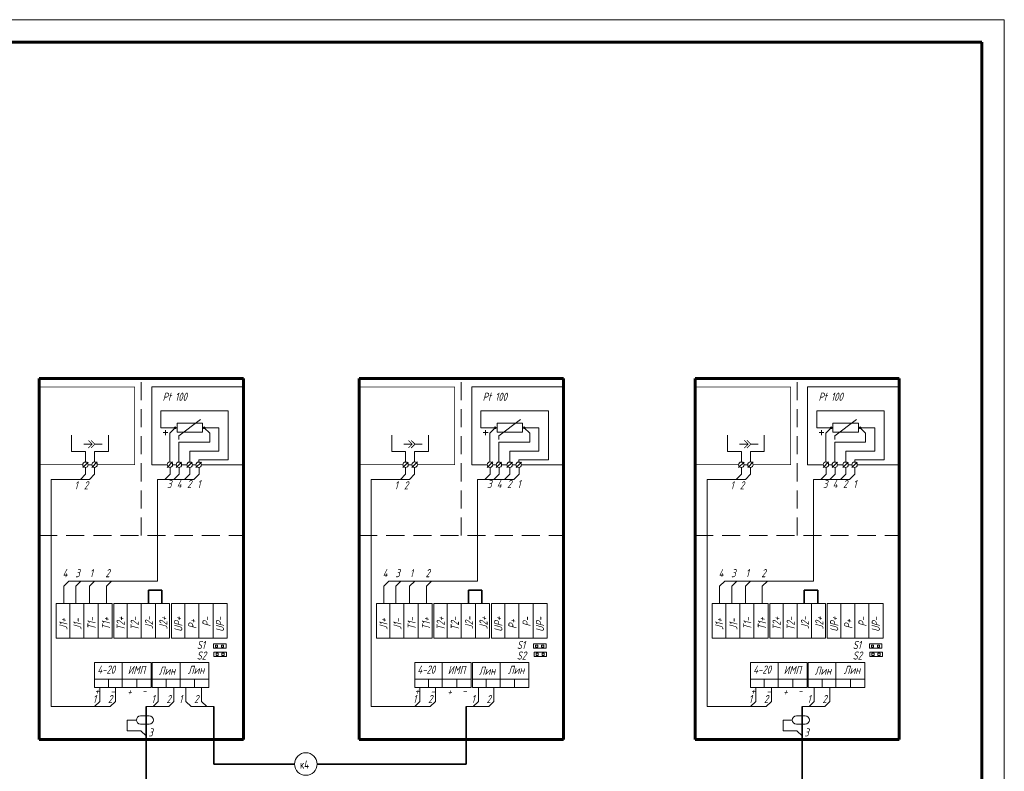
# Model space of a CAD drawing. Header units: millimetres. Extents: x 0 to 840, y 0 to 297.
# Tile 5 of 5: x 622 to 840, y 131 to 297. Entities that reach past the tile are written whole.
import ezdxf

# ---------------------------------------------------------------- set-up
doc = ezdxf.new("R2010")
doc.units = ezdxf.units.MM
for name, pattern in [('K5LT32768', [0]), ('K5LT32769', [0]), ('K5LT_BASIC', [0]), ('K5LT_DASHED', [6, 4, -2]), ('K5LT_THIN', [0])]:
    doc.linetypes.add(name, pattern=pattern)
doc.layers.add('FOR', color=7, linetype='Continuous', true_color=0xffffff)
doc.layers.add('Системный слой', color=7, linetype='Continuous')
doc.styles.add('KTEXTSTYLE', font='gost_au.shx', dxfattribs={"width": 0.96, "height": 5})

# ---------------------------------------------------------------- blocks, each defined once
blk = doc.blocks.new('U41')
at = {"layer": 'Системный слой', "color": 7, "linetype": 'K5LT_THIN', "lineweight": 18}
for p, q in [((648.73, 142.83), (650.62, 142.83)), ((648.73, 140.96), (650.62, 140.96))]:
    blk.add_line(p, q, dxfattribs=at)
for centre, start, end in [((648.73, 141.89), 90, 270), ((650.62, 141.89), 270, 90)]:
    blk.add_arc(centre, 0.934, start, end, dxfattribs=at)
blk = doc.blocks.new('U42')
at = {"layer": 'Системный слой', "color": 7, "linetype": 'K5LT_THIN', "lineweight": 18}
for p, q in [((638, 202.98), (636.12, 202.98)), ((640.2, 202.98), (638.6, 202.98))]:
    blk.add_line(p, q, dxfattribs=at)
at = {"layer": 'Системный слой', "color": 7, "linetype": 'K5LT_THIN', "const_width": 0.18}
for points in [[(637.15, 202.13), (638, 202.98), (637.15, 203.83)], [(637.75, 202.13), (638.6, 202.98), (637.75, 203.83)]]:
    blk.add_lwpolyline(points, dxfattribs=at)
blk = doc.blocks.new('U43')
at = {"layer": 'Системный слой', "color": 7, "linetype": 'K5LT_THIN', "lineweight": 18}
for p, q in [((708.88, 202.98), (707, 202.98)), ((711.08, 202.98), (709.48, 202.98))]:
    blk.add_line(p, q, dxfattribs=at)
at = {"layer": 'Системный слой', "color": 7, "linetype": 'K5LT_THIN', "const_width": 0.18}
for points in [[(708.03, 202.13), (708.88, 202.98), (708.03, 203.83)], [(708.63, 202.13), (709.48, 202.98), (708.63, 203.83)]]:
    blk.add_lwpolyline(points, dxfattribs=at)
blk = doc.blocks.new('U44')
at = {"layer": 'Системный слой', "color": 7, "linetype": 'K5LT_THIN', "lineweight": 18}
for p, q in [((793.99, 142.83), (795.89, 142.83)), ((793.99, 140.96), (795.89, 140.96))]:
    blk.add_line(p, q, dxfattribs=at)
for centre, start, end in [((793.99, 141.89), 90, 270), ((795.89, 141.89), 270, 90)]:
    blk.add_arc(centre, 0.934, start, end, dxfattribs=at)
blk = doc.blocks.new('U45')
at = {"layer": 'Системный слой', "color": 7, "linetype": 'K5LT_THIN', "lineweight": 18}
for p, q in [((783.26, 202.98), (781.39, 202.98)), ((785.47, 202.98), (783.86, 202.98))]:
    blk.add_line(p, q, dxfattribs=at)
at = {"layer": 'Системный слой', "color": 7, "linetype": 'K5LT_THIN', "const_width": 0.18}
for points in [[(782.41, 202.13), (783.26, 202.98), (782.41, 203.83)], [(783.01, 202.13), (783.86, 202.98), (783.01, 203.83)]]:
    blk.add_lwpolyline(points, dxfattribs=at)

msp = doc.modelspace()

# ---------------------------------------------------------------- linework, layer by layer
at = {"color": 7, "linetype": 'K5LT_THIN', "lineweight": 18}
msp.add_line((420, 297), (840, 297), dxfattribs=at)
at = {"color": 5, "linetype": 'K5LT_BASIC', "lineweight": 60, "true_color": 0x0000ff}
for p, q in [((440, 292), (835, 292)), ((835, 292), (835, 5))]:
    msp.add_line(p, q, dxfattribs=at)
at = {"layer": 'FOR', "color": 7, "linetype": 'K5LT_THIN', "lineweight": 18}
msp.add_line((840, 0), (840, 297), dxfattribs=at)
at = {"layer": 'Системный слой', "color": 5, "linetype": 'K5LT_BASIC', "lineweight": 60, "true_color": 0x0000ff}
for p, q in [((626.26, 217.55), (671.48, 217.55)), ((626.26, 137.56), (626.26, 217.55)), ((671.48, 217.55), (671.48, 137.56)), ((697.14, 217.55), (742.37, 217.55)), ((697.14, 137.56), (697.14, 217.55)), ((742.37, 217.55), (742.37, 137.56)), ((771.52, 217.55), (816.75, 217.55)), ((771.52, 137.56), (771.52, 217.55)), ((816.75, 217.55), (816.75, 137.56)), ((671.48, 198.44), (671.48, 215.66)), ((742.37, 198.44), (742.37, 215.66)), ((816.75, 198.44), (816.75, 215.66)), ((671.48, 137.56), (626.26, 137.56)), ((742.37, 137.56), (697.14, 137.56)), ((816.75, 137.56), (771.52, 137.56))]:
    msp.add_line(p, q, dxfattribs=at)
at = {"layer": 'Системный слой', "color": 7, "linetype": 'K5LT_DASHED', "lineweight": 18}
for p, q in [((648.87, 182.74), (648.87, 217.55)), ((719.75, 182.74), (719.75, 217.55)), ((794.13, 182.74), (794.13, 217.55)), ((626.26, 182.74), (671.48, 182.74)), ((697.14, 182.74), (742.37, 182.74)), ((771.52, 182.74), (816.75, 182.74))]:
    msp.add_line(p, q, dxfattribs=at)
at = {"layer": 'Системный слой', "color": 7, "linetype": 'K5LT_THIN', "lineweight": 18}
for p, q in [((651.18, 215.66), (651.18, 198.44)), ((671.48, 215.66), (651.18, 215.66)), ((722.06, 215.66), (722.06, 198.44)), ((742.37, 215.66), (722.06, 215.66)), ((796.44, 215.66), (796.44, 198.44)), ((816.75, 215.66), (796.44, 215.66)), ((653.18, 206.63), (653.18, 210.36)), ((653.18, 210.36), (668.15, 210.36)), ((668.15, 210.36), (668.15, 199.54)), ((724.07, 206.63), (724.07, 210.36)), ((724.07, 210.36), (739.04, 210.36)), ((739.04, 210.36), (739.04, 199.54)), ((798.45, 206.63), (798.45, 210.36)), ((798.45, 210.36), (813.42, 210.36)), ((813.42, 210.36), (813.42, 199.54)), ((656.8, 207.64), (662.41, 207.64)), ((656.8, 205.63), (656.8, 207.64)), ((657.2, 204.83), (662.01, 208.44)), ((662.41, 207.64), (662.41, 205.63)), ((727.68, 207.64), (733.3, 207.64)), ((727.68, 205.63), (727.68, 207.64)), ((728.08, 204.83), (732.89, 208.44)), ((733.3, 207.64), (733.3, 205.63)), ((802.06, 207.64), (807.68, 207.64)), ((802.06, 205.63), (802.06, 207.64)), ((802.46, 204.83), (807.28, 208.44)), ((807.68, 207.64), (807.68, 205.63)), ((656.8, 206.63), (653.18, 206.63)), ((653.71, 205.54), (654.78, 205.54)), ((654.25, 205), (654.25, 206.08)), ((656.39, 206.63), (655.19, 205.43)), ((655.19, 205.43), (655.19, 199.04)), ((662.41, 205.63), (656.8, 205.63)), ((662.41, 206.63), (666.03, 206.63)), ((662.81, 206.63), (664.02, 205.43)), ((664.02, 205.43), (664.02, 203.42)), ((666.03, 206.63), (666.03, 201.42)), ((727.68, 206.63), (724.07, 206.63)), ((724.59, 205.54), (725.67, 205.54)), ((725.13, 205), (725.13, 206.08)), ((727.28, 206.63), (726.07, 205.43)), ((726.07, 205.43), (726.07, 199.04)), ((733.3, 205.63), (727.68, 205.63)), ((733.3, 206.63), (736.91, 206.63)), ((733.7, 206.63), (734.9, 205.43)), ((734.9, 205.43), (734.9, 203.42)), ((736.91, 206.63), (736.91, 201.42)), ((802.06, 206.63), (798.45, 206.63)), ((798.97, 205.54), (800.05, 205.54)), ((799.51, 205), (799.51, 206.08)), ((801.66, 206.63), (800.45, 205.43)), ((800.45, 205.43), (800.45, 199.04)), ((807.68, 205.63), (802.06, 205.63)), ((807.68, 206.63), (811.29, 206.63)), ((808.08, 206.63), (809.28, 205.43)), ((809.28, 205.43), (809.28, 203.42)), ((811.29, 206.63), (811.29, 201.42)), ((633.45, 204.95), (633.45, 201.35)), ((641.59, 204.95), (641.59, 201.35)), ((657.2, 204.83), (657.2, 204.04)), ((664.02, 203.42), (657.2, 203.42)), ((657.2, 203.42), (657.2, 199.02)), ((704.33, 204.95), (704.33, 201.35)), ((712.47, 204.95), (712.47, 201.35)), ((728.08, 204.83), (728.08, 204.04)), ((734.9, 203.42), (728.08, 203.42)), ((728.08, 203.42), (728.08, 199.02)), ((778.71, 204.95), (778.71, 201.35)), ((786.85, 204.95), (786.85, 201.35)), ((802.46, 204.83), (802.46, 204.04)), ((809.28, 203.42), (802.46, 203.42)), ((802.46, 203.42), (802.46, 199.02)), ((636.51, 201.35), (633.45, 201.35)), ((636.51, 201.35), (636.51, 199.04)), ((638.53, 201.35), (638.53, 199.04)), ((638.53, 201.35), (641.59, 201.35)), ((666.03, 201.42), (659.6, 201.42)), ((659.6, 201.42), (659.6, 199.02)), ((707.39, 201.35), (704.33, 201.35)), ((707.39, 201.35), (707.39, 199.04)), ((709.41, 201.35), (709.41, 199.04)), ((709.41, 201.35), (712.47, 201.35)), ((736.91, 201.42), (730.49, 201.42)), ((730.49, 201.42), (730.49, 199.02)), ((781.77, 201.35), (778.71, 201.35)), ((781.77, 201.35), (781.77, 199.04)), ((783.79, 201.35), (783.79, 199.04)), ((783.79, 201.35), (786.85, 201.35)), ((811.29, 201.42), (804.87, 201.42)), ((804.87, 201.42), (804.87, 199.02)), ((635.91, 197.82), (637.11, 199.02)), ((637.11, 198.44), (637.92, 198.44)), ((637.92, 197.84), (639.13, 199.04)), ((651.18, 198.44), (654.61, 198.44)), ((654.61, 197.84), (655.81, 199.04)), ((655.81, 198.44), (656.59, 198.44)), ((656.59, 197.82), (657.8, 199.02)), ((657.8, 198.44), (658.98, 198.44)), ((658.98, 197.81), (660.18, 199.02)), ((660.18, 198.44), (660.98, 198.44)), ((660.97, 197.81), (662.18, 199.01)), ((661.61, 199.54), (661.61, 199.01)), ((668.15, 199.54), (661.61, 199.54)), ((662.18, 198.44), (671.48, 198.44)), ((706.79, 197.82), (707.99, 199.02)), ((707.99, 198.44), (708.81, 198.44)), ((708.81, 197.84), (710.01, 199.04)), ((722.06, 198.44), (725.49, 198.44)), ((725.49, 197.84), (726.7, 199.04)), ((726.7, 198.44), (727.48, 198.44)), ((727.48, 197.82), (728.68, 199.02)), ((728.68, 198.44), (729.86, 198.44)), ((729.86, 197.81), (731.06, 199.02)), ((731.06, 198.44), (731.86, 198.44)), ((731.86, 197.81), (733.06, 199.01)), ((732.49, 199.54), (732.49, 199.01)), ((739.04, 199.54), (732.49, 199.54)), ((733.06, 198.44), (742.37, 198.44)), ((781.17, 197.82), (782.38, 199.02)), ((782.38, 198.44), (783.19, 198.44)), ((783.19, 197.84), (784.39, 199.04)), ((796.44, 198.44), (799.87, 198.44)), ((799.87, 197.84), (801.08, 199.04)), ((801.08, 198.44), (801.86, 198.44)), ((801.86, 197.82), (803.06, 199.02)), ((803.06, 198.44), (804.24, 198.44)), ((804.24, 197.81), (805.44, 199.02)), ((805.44, 198.44), (806.24, 198.44)), ((806.24, 197.81), (807.44, 199.01)), ((806.88, 199.54), (806.88, 199.01)), ((813.42, 199.54), (806.88, 199.54)), ((807.44, 198.44), (816.75, 198.44)), ((636.53, 196.34), (635.38, 195.19)), ((636.53, 197.82), (636.53, 196.34)), ((638.53, 196.34), (637.38, 195.19)), ((638.53, 197.84), (638.53, 196.34)), ((655.27, 196.37), (654.09, 195.19)), ((655.27, 197.84), (655.27, 196.37)), ((657.25, 196.35), (656.07, 195.17)), ((657.25, 197.82), (657.25, 196.35)), ((659.63, 196.34), (658.46, 195.17)), ((659.63, 197.82), (659.63, 196.34)), ((661.67, 196.34), (660.49, 195.16)), ((661.67, 197.81), (661.67, 196.34)), ((707.41, 196.34), (706.26, 195.19)), ((707.41, 197.82), (707.41, 196.34)), ((709.41, 196.34), (708.26, 195.19)), ((709.41, 197.84), (709.41, 196.34)), ((726.15, 196.37), (724.97, 195.19)), ((726.15, 197.84), (726.15, 196.37)), ((728.13, 196.35), (726.96, 195.17)), ((728.13, 197.82), (728.13, 196.35)), ((730.52, 196.34), (729.34, 195.17)), ((730.52, 197.82), (730.52, 196.34)), ((732.55, 196.34), (731.37, 195.16)), ((732.55, 197.81), (732.55, 196.34)), ((781.79, 196.34), (780.65, 195.19)), ((781.79, 197.82), (781.79, 196.34)), ((783.79, 196.34), (782.65, 195.19)), ((783.79, 197.84), (783.79, 196.34)), ((800.53, 196.37), (799.36, 195.19)), ((800.53, 197.84), (800.53, 196.37)), ((802.52, 196.35), (801.34, 195.17)), ((802.52, 197.82), (802.52, 196.35)), ((804.9, 196.34), (803.72, 195.17)), ((804.9, 197.82), (804.9, 196.34)), ((806.93, 196.34), (805.75, 195.16)), ((806.93, 197.81), (806.93, 196.34)), ((637.38, 195.19), (628.91, 195.19)), ((628.91, 144.86), (628.91, 195.19)), ((652.45, 172.66), (652.45, 195.19)), ((660.52, 195.19), (652.45, 195.19)), ((708.26, 195.19), (699.8, 195.19)), ((699.8, 144.86), (699.8, 195.19)), ((723.33, 172.66), (723.33, 195.19)), ((731.4, 195.19), (723.33, 195.19)), ((782.65, 195.19), (774.18, 195.19)), ((774.18, 144.86), (774.18, 195.19)), ((797.71, 172.66), (797.71, 195.19)), ((805.79, 195.19), (797.71, 195.19)), ((631.69, 171.52), (632.83, 172.66)), ((652.45, 172.66), (632.83, 172.66)), ((634.37, 171.52), (635.51, 172.66)), ((637.41, 171.52), (638.55, 172.66)), ((641.14, 171.52), (642.28, 172.66)), ((702.57, 171.52), (703.71, 172.66)), ((723.33, 172.66), (703.71, 172.66)), ((705.25, 171.52), (706.39, 172.66)), ((708.29, 171.52), (709.43, 172.66)), ((712.02, 171.52), (713.16, 172.66)), ((776.95, 171.52), (778.1, 172.66)), ((797.71, 172.66), (778.1, 172.66)), ((779.63, 171.52), (780.78, 172.66)), ((782.67, 171.52), (783.82, 172.66)), ((786.4, 171.52), (787.54, 172.66)), ((631.69, 167.73), (631.69, 171.52)), ((634.37, 167.73), (634.37, 171.52)), ((637.41, 167.73), (637.41, 171.52)), ((641.14, 167.73), (641.14, 171.52)), ((702.57, 167.73), (702.57, 171.52)), ((705.25, 167.73), (705.25, 171.52)), ((708.29, 167.73), (708.29, 171.52)), ((712.02, 167.73), (712.02, 171.52)), ((776.95, 167.73), (776.95, 171.52)), ((779.63, 167.73), (779.63, 171.52)), ((782.67, 167.73), (782.67, 171.52)), ((786.4, 167.73), (786.4, 171.52)), ((664.87, 157.78), (664.87, 158.75)), ((664.87, 158.75), (667.64, 158.75)), ((667.64, 157.78), (664.87, 157.78)), ((665.33, 158.47), (665.33, 158)), ((665.79, 158.47), (665.33, 158.47)), ((665.33, 158), (665.79, 158)), ((665.79, 158), (665.79, 158.47)), ((666.65, 158.47), (666.65, 158)), ((667.11, 158.47), (666.65, 158.47)), ((666.65, 158), (667.11, 158)), ((667.11, 158), (667.11, 158.47)), ((667.64, 158.75), (667.64, 157.78)), ((735.75, 157.78), (735.75, 158.75)), ((735.75, 158.75), (738.52, 158.75)), ((738.52, 157.78), (735.75, 157.78)), ((736.21, 158.47), (736.21, 158)), ((736.68, 158.47), (736.21, 158.47)), ((736.21, 158), (736.68, 158)), ((736.68, 158), (736.68, 158.47)), ((737.53, 158.47), (737.53, 158)), ((738, 158.47), (737.53, 158.47)), ((737.53, 158), (738, 158)), ((738, 158), (738, 158.47)), ((738.52, 158.75), (738.52, 157.78)), ((810.13, 157.78), (810.13, 158.75)), ((810.13, 158.75), (812.9, 158.75)), ((812.9, 157.78), (810.13, 157.78)), ((810.59, 158.47), (810.59, 158)), ((811.06, 158.47), (810.59, 158.47)), ((810.59, 158), (811.06, 158)), ((811.06, 158), (811.06, 158.47)), ((811.91, 158.47), (811.91, 158)), ((812.38, 158.47), (811.91, 158.47)), ((811.91, 158), (812.38, 158)), ((812.38, 158), (812.38, 158.47)), ((812.9, 158.75), (812.9, 157.78)), ((664.97, 155.97), (664.97, 156.95)), ((664.97, 156.95), (667.74, 156.95)), ((667.74, 155.97), (664.97, 155.97)), ((665.9, 156.66), (665.43, 156.66)), ((665.43, 156.66), (665.43, 156.2)), ((665.43, 156.2), (665.9, 156.2)), ((665.9, 156.2), (665.9, 156.66)), ((667.22, 156.66), (666.75, 156.66)), ((666.75, 156.66), (666.75, 156.2)), ((666.75, 156.2), (667.22, 156.2)), ((667.22, 156.2), (667.22, 156.66)), ((667.74, 156.95), (667.74, 155.97)), ((735.85, 155.97), (735.85, 156.95)), ((735.85, 156.95), (738.62, 156.95)), ((738.62, 155.97), (735.85, 155.97)), ((736.78, 156.66), (736.31, 156.66)), ((736.31, 156.66), (736.31, 156.2)), ((736.31, 156.2), (736.78, 156.2)), ((736.78, 156.2), (736.78, 156.66)), ((738.1, 156.66), (737.63, 156.66)), ((737.63, 156.66), (737.63, 156.2)), ((737.63, 156.2), (738.1, 156.2)), ((738.1, 156.2), (738.1, 156.66)), ((738.62, 156.95), (738.62, 155.97)), ((810.23, 155.97), (810.23, 156.95)), ((810.23, 156.95), (813.01, 156.95)), ((813.01, 155.97), (810.23, 155.97)), ((811.16, 156.66), (810.69, 156.66)), ((810.69, 156.66), (810.69, 156.2)), ((810.69, 156.2), (811.16, 156.2)), ((811.16, 156.2), (811.16, 156.66)), ((812.48, 156.66), (812.01, 156.66)), ((812.01, 156.66), (812.01, 156.2)), ((812.01, 156.2), (812.48, 156.2)), ((812.48, 156.2), (812.48, 156.66)), ((813.01, 156.95), (813.01, 155.97)), ((639.69, 149.06), (639.69, 146)), ((643.14, 149.06), (643.14, 146)), ((652.64, 149.06), (652.64, 146)), ((656.1, 149.06), (656.1, 146)), ((658.77, 149.06), (658.77, 146)), ((662.22, 149.06), (662.22, 146)), ((710.57, 149.06), (710.57, 146)), ((714.03, 149.06), (714.03, 146)), ((723.52, 149.06), (723.52, 146)), ((726.98, 149.06), (726.98, 146)), ((784.95, 149.06), (784.95, 146)), ((788.41, 149.06), (788.41, 146)), ((797.91, 149.06), (797.91, 146)), ((801.36, 149.06), (801.36, 146)), ((642, 144.86), (628.91, 144.86)), ((642, 144.86), (637, 144.86)), ((639.69, 146), (638.54, 144.86)), ((643.14, 146), (642, 144.86)), ((654.95, 144.86), (649.95, 144.86)), ((652.64, 146), (651.5, 144.86)), ((656.1, 146), (654.95, 144.86)), ((658.77, 146), (659.91, 144.86)), ((659.91, 144.86), (664.91, 144.86)), ((662.22, 146), (663.37, 144.86)), ((712.88, 144.86), (699.8, 144.86)), ((712.88, 144.86), (707.88, 144.86)), ((710.57, 146), (709.43, 144.86)), ((714.03, 146), (712.88, 144.86)), ((725.84, 144.86), (720.84, 144.86)), ((723.52, 146), (722.38, 144.86)), ((726.98, 146), (725.84, 144.86)), ((787.26, 144.86), (774.18, 144.86)), ((787.26, 144.86), (782.26, 144.86)), ((784.95, 146), (783.81, 144.86)), ((788.41, 146), (787.26, 144.86)), ((800.22, 144.86), (795.22, 144.86)), ((797.91, 146), (796.76, 144.86)), ((801.36, 146), (800.22, 144.86)), ((647.79, 141.89), (645.73, 141.89)), ((645.73, 141.89), (645.73, 139.49)), ((793.06, 141.89), (790.99, 141.89)), ((790.99, 141.89), (790.99, 139.49)), ((648.81, 139.49), (645.73, 139.49)), ((648.81, 139.49), (649.95, 138.35)), ((794.07, 139.49), (790.99, 139.49)), ((794.07, 139.49), (795.22, 138.35))]:
    msp.add_line(p, q, dxfattribs=at)
at = {"layer": 'Системный слой', "color": 7, "linetype": 'K5LT32768', "lineweight": 35}
for p, q in [((650.45, 167.73), (650.45, 170.62)), ((650.45, 170.62), (653.41, 170.62)), ((653.41, 170.62), (653.41, 167.73)), ((721.33, 167.73), (721.33, 170.62)), ((721.33, 170.62), (724.29, 170.62)), ((724.29, 170.62), (724.29, 167.73)), ((795.71, 167.73), (795.71, 170.62)), ((795.71, 170.62), (798.67, 170.62)), ((798.67, 170.62), (798.67, 167.73)), ((649.95, 144.86), (649.95, 127.14)), ((664.91, 144.86), (664.91, 132.14)), ((720.84, 144.86), (720.84, 132.14)), ((795.22, 144.86), (795.22, 122.14)), ((664.91, 132.14), (682.8, 132.14)), ((687.8, 132.14), (720.84, 132.14))]:
    msp.add_line(p, q, dxfattribs=at)
at = {"layer": 'Системный слой', "color": 18, "linetype": 'K5LT32769', "lineweight": 15, "true_color": 0x010101}
for p, q in [((630.06, 167.73), (642.43, 167.73)), ((630.06, 167.71), (630.06, 160.05)), ((633.04, 167.73), (633.04, 160.03)), ((636.16, 167.73), (636.16, 160.03)), ((639.29, 167.73), (639.29, 160.03)), ((642.43, 167.73), (642.43, 160.03)), ((642.77, 167.73), (655.14, 167.73)), ((642.77, 167.71), (642.77, 160.05)), ((645.75, 167.73), (645.75, 160.03)), ((648.87, 167.73), (648.87, 160.03)), ((652.01, 167.73), (652.01, 160.03)), ((655.14, 167.73), (655.14, 160.03)), ((655.54, 167.72), (667.9, 167.72)), ((655.54, 167.7), (655.54, 160.04)), ((658.52, 167.72), (658.52, 160.02)), ((661.63, 167.72), (661.63, 160.02)), ((664.77, 167.72), (664.77, 160.02)), ((667.9, 167.72), (667.9, 160.02)), ((700.94, 167.73), (713.31, 167.73)), ((700.94, 167.71), (700.94, 160.05)), ((703.92, 167.73), (703.92, 160.03)), ((707.04, 167.73), (707.04, 160.03)), ((710.18, 167.73), (710.18, 160.03)), ((713.31, 167.73), (713.31, 160.03)), ((713.66, 167.73), (726.02, 167.73)), ((713.66, 167.71), (713.66, 160.05)), ((716.64, 167.73), (716.64, 160.03)), ((719.75, 167.73), (719.75, 160.03)), ((722.89, 167.73), (722.89, 160.03)), ((726.02, 167.73), (726.02, 160.03)), ((726.42, 167.72), (738.79, 167.72)), ((726.42, 167.7), (726.42, 160.04)), ((729.4, 167.72), (729.4, 160.02)), ((732.51, 167.72), (732.51, 160.02)), ((735.65, 167.72), (735.65, 160.02)), ((738.79, 167.72), (738.79, 160.02)), ((775.33, 167.73), (787.69, 167.73)), ((775.33, 167.71), (775.33, 160.05)), ((778.31, 167.73), (778.31, 160.03)), ((781.42, 167.73), (781.42, 160.03)), ((784.56, 167.73), (784.56, 160.03)), ((787.69, 167.73), (787.69, 160.03)), ((788.04, 167.73), (800.41, 167.73)), ((788.04, 167.71), (788.04, 160.05)), ((791.02, 167.73), (791.02, 160.03)), ((794.13, 167.73), (794.13, 160.03)), ((797.27, 167.73), (797.27, 160.03)), ((800.41, 167.73), (800.41, 160.03)), ((800.8, 167.72), (813.17, 167.72)), ((800.8, 167.7), (800.8, 160.04)), ((803.78, 167.72), (803.78, 160.02)), ((806.9, 167.72), (806.9, 160.02)), ((810.03, 167.72), (810.03, 160.02)), ((813.17, 167.72), (813.17, 160.02)), ((630.06, 160.03), (642.43, 160.03)), ((642.77, 160.03), (655.14, 160.03)), ((655.54, 160.02), (667.9, 160.02)), ((700.94, 160.03), (713.31, 160.03)), ((713.66, 160.03), (726.02, 160.03)), ((726.42, 160.02), (738.79, 160.02)), ((775.33, 160.03), (787.69, 160.03)), ((788.04, 160.03), (800.41, 160.03)), ((800.8, 160.02), (813.17, 160.02)), ((638.54, 149.06), (638.54, 154.61)), ((638.54, 154.61), (651.04, 154.61)), ((644.66, 154.61), (644.66, 149.06)), ((651.04, 154.61), (651.04, 149.06)), ((651.32, 154.61), (663.83, 154.61)), ((651.32, 149.06), (651.32, 154.61)), ((657.45, 154.61), (657.45, 149.06)), ((663.83, 154.61), (663.83, 149.06)), ((709.42, 149.06), (709.42, 154.61)), ((709.42, 154.61), (721.93, 154.61)), ((715.54, 154.61), (715.54, 149.06)), ((721.93, 154.61), (721.93, 149.06)), ((722.21, 154.61), (734.71, 154.61)), ((722.21, 149.06), (722.21, 154.61)), ((728.33, 154.61), (728.33, 149.06)), ((734.71, 154.61), (734.71, 149.06)), ((783.8, 149.06), (783.8, 154.61)), ((783.8, 154.61), (796.31, 154.61)), ((789.93, 154.61), (789.93, 149.06)), ((796.31, 154.61), (796.31, 149.06)), ((796.59, 154.61), (809.1, 154.61)), ((796.59, 149.06), (796.59, 154.61)), ((802.71, 154.61), (802.71, 149.06)), ((809.1, 154.61), (809.1, 149.06)), ((651.04, 150.93), (638.54, 150.93)), ((641.58, 150.93), (641.58, 149.06)), ((647.86, 150.93), (647.86, 149.05)), ((663.83, 150.93), (651.32, 150.93)), ((654.37, 150.93), (654.37, 149.06)), ((660.65, 150.93), (660.65, 149.05)), ((721.93, 150.93), (709.42, 150.93)), ((712.46, 150.93), (712.46, 149.06)), ((718.74, 150.93), (718.74, 149.05)), ((734.71, 150.93), (722.21, 150.93)), ((725.25, 150.93), (725.25, 149.06)), ((731.53, 150.93), (731.53, 149.05)), ((796.31, 150.93), (783.8, 150.93)), ((786.84, 150.93), (786.84, 149.06)), ((793.13, 150.93), (793.13, 149.05)), ((809.1, 150.93), (796.59, 150.93)), ((799.63, 150.93), (799.63, 149.06)), ((805.91, 150.93), (805.91, 149.05)), ((651.04, 149.06), (638.54, 149.06)), ((663.83, 149.06), (651.32, 149.06)), ((721.93, 149.06), (709.42, 149.06)), ((734.71, 149.06), (722.21, 149.06)), ((796.31, 149.06), (783.8, 149.06)), ((809.1, 149.06), (796.59, 149.06))]:
    msp.add_line(p, q, dxfattribs=at)
at = {"layer": 'Системный слой', "color": 7, "linetype": 'K5LT_THIN', "const_width": 0.18}
for points in [[(635.91, 198.44), (626.26, 198.44), (626.26, 215.66), (647.4, 215.66), (647.4, 198.44), (639.13, 198.44)], [(706.79, 198.44), (697.14, 198.44), (697.14, 215.66), (718.29, 215.66), (718.29, 198.44), (710.01, 198.44)], [(781.17, 198.44), (771.52, 198.44), (771.52, 215.66), (792.67, 215.66), (792.67, 198.44), (784.39, 198.44)], [(637.92, 198.44), (637.11, 198.44)], [(637.92, 198.44), (637.11, 198.44)], [(647.4, 198.44), (639.13, 198.44)], [(708.81, 198.44), (707.99, 198.44)], [(708.81, 198.44), (707.99, 198.44)], [(718.29, 198.44), (710.01, 198.44)], [(783.19, 198.44), (782.38, 198.44)], [(783.19, 198.44), (782.38, 198.44)], [(792.67, 198.44), (784.39, 198.44)]]:
    msp.add_lwpolyline(points, dxfattribs=at)
at = {"layer": 'Системный слой', "color": 7, "linetype": 'K5LT_THIN', "lineweight": 18}
for centre, radius in [((656.39, 206.63), 0.201), ((662.81, 206.63), 0.201), ((727.28, 206.63), 0.201), ((733.7, 206.63), 0.201), ((801.66, 206.63), 0.201), ((808.08, 206.63), 0.201), ((636.51, 198.42), 0.602), ((638.53, 198.44), 0.602), ((655.21, 198.44), 0.602), ((657.2, 198.42), 0.602), ((659.58, 198.42), 0.602), ((661.58, 198.41), 0.602), ((707.39, 198.42), 0.602), ((709.41, 198.44), 0.602), ((726.09, 198.44), 0.602), ((728.08, 198.42), 0.602), ((730.46, 198.42), 0.602), ((732.46, 198.41), 0.602), ((781.77, 198.42), 0.602), ((783.79, 198.44), 0.602), ((800.48, 198.44), 0.602), ((802.46, 198.42), 0.602), ((804.84, 198.42), 0.602), ((806.84, 198.41), 0.602)]:
    msp.add_circle(centre, radius, dxfattribs=at)
msp.add_arc((685.3, 132.14), 2.5, 0, 360, dxfattribs=at)

# ---------------------------------------------------------------- block references
at = {"layer": 'Системный слой'}
for name in ['U42', 'U43', 'U45', 'U41', 'U44']:
    msp.add_blockref(name, (0, 0), dxfattribs=at)

# ---------------------------------------------------------------- texts
at = {"layer": 'Системный слой', "color": 7, "char_height": 2.5, "attachment_point": 1, "style": 'KTEXTSTYLE'}
for s, insert in [('\\H3.5;\\W0.965;\\Q15;\\Q15;\\H1.80;Pt 100', (653.6, 214.38)), ('\\H3.5;\\W0.965;\\Q15;\\Q15;\\H1.80;Pt 100', (724.48, 214.38)), ('\\H3.5;\\W0.965;\\Q15;\\Q15;\\H1.80;Pt 100', (798.86, 214.38)), ('\\H3.5;\\W0.965;\\Q15;\\Q15;\\H1.80;1', (634.08, 194.79)), ('\\H3.5;\\W0.965;\\Q15;\\Q15;\\H1.80;2', (636.16, 194.76)), ('\\H3.5;\\W0.965;\\Q15;\\Q15;\\H1.80;3', (654.58, 195.06)), ('\\H3.5;\\W0.965;\\Q15;\\Q15;\\H1.80;4', (656.73, 195.06)), ('\\H3.5;\\W0.965;\\Q15;\\Q15;\\H1.80;2', (659.01, 195.06)), ('\\H3.5;\\W0.965;\\Q15;\\Q15;\\H1.80;1', (661.27, 195.06)), ('\\H3.5;\\W0.965;\\Q15;\\Q15;\\H1.80;1', (704.96, 194.79)), ('\\H3.5;\\W0.965;\\Q15;\\Q15;\\H1.80;2', (707.04, 194.76)), ('\\H3.5;\\W0.965;\\Q15;\\Q15;\\H1.80;3', (725.47, 195.06)), ('\\H3.5;\\W0.965;\\Q15;\\Q15;\\H1.80;4', (727.61, 195.06)), ('\\H3.5;\\W0.965;\\Q15;\\Q15;\\H1.80;2', (729.89, 195.06)), ('\\H3.5;\\W0.965;\\Q15;\\Q15;\\H1.80;1', (732.15, 195.06)), ('\\H3.5;\\W0.965;\\Q15;\\Q15;\\H1.80;1', (779.35, 194.79)), ('\\H3.5;\\W0.965;\\Q15;\\Q15;\\H1.80;2', (781.42, 194.76)), ('\\H3.5;\\W0.965;\\Q15;\\Q15;\\H1.80;3', (799.85, 195.06)), ('\\H3.5;\\W0.965;\\Q15;\\Q15;\\H1.80;4', (801.99, 195.06)), ('\\H3.5;\\W0.965;\\Q15;\\Q15;\\H1.80;2', (804.27, 195.06)), ('\\H3.5;\\W0.965;\\Q15;\\Q15;\\H1.80;1', (806.54, 195.06)), ('\\H3.5;\\W0.965;\\Q15;\\Q15;\\H1.80;4', (631.46, 175.32)), ('\\H3.5;\\W0.965;\\Q15;\\Q15;\\H1.80;3', (634.26, 175.32)), ('\\H3.5;\\W0.965;\\Q15;\\Q15;\\H1.80;1', (637.46, 175.32)), ('\\H3.5;\\W0.965;\\Q15;\\Q15;\\H1.80;2', (640.93, 175.32)), ('\\H3.5;\\W0.965;\\Q15;\\Q15;\\H1.80;4', (702.34, 175.32)), ('\\H3.5;\\W0.965;\\Q15;\\Q15;\\H1.80;3', (705.15, 175.32)), ('\\H3.5;\\W0.965;\\Q15;\\Q15;\\H1.80;1', (708.35, 175.32)), ('\\H3.5;\\W0.965;\\Q15;\\Q15;\\H1.80;2', (711.82, 175.32)), ('\\H3.5;\\W0.965;\\Q15;\\Q15;\\H1.80;4', (776.72, 175.32)), ('\\H3.5;\\W0.965;\\Q15;\\Q15;\\H1.80;3', (779.53, 175.32)), ('\\H3.5;\\W0.965;\\Q15;\\Q15;\\H1.80;1', (782.73, 175.32)), ('\\H3.5;\\W0.965;\\Q15;\\Q15;\\H1.80;2', (786.2, 175.32)), ('\\H3.5;\\W0.965;\\Q15;\\Q15;\\H1.80;S1', (661.17, 159.41)), ('\\H3.5;\\W0.965;\\Q15;\\Q15;\\H1.80;S1', (732.06, 159.41)), ('\\H3.5;\\W0.965;\\Q15;\\Q15;\\H1.80;S1', (806.44, 159.41)), ('\\H3.5;\\W0.965;\\Q15;\\Q15;\\H1.80;S2', (661.16, 157.07)), ('\\H3.5;\\W0.965;\\Q15;\\Q15;\\H1.80;S2', (732.04, 157.07)), ('\\H3.5;\\W0.965;\\Q15;\\Q15;\\H1.80;S2', (806.43, 157.07)), ('\\H3.5;\\W0.965;\\Q15;\\Q15;\\H1.80;4-20', (639.15, 153.96)), ('\\H3.5;\\W0.965;\\Q15;\\Q15;\\H1.80;ИМП', (645.89, 153.87)), ('\\H3.5;\\W0.965;\\Q15;\\Q15;\\H1.80;Лин', (652.75, 153.72)), ('\\H3.5;\\W0.965;\\Q15;\\Q15;\\H1.80;Лин', (659.2, 153.9)), ('\\H3.5;\\W0.965;\\Q15;\\Q15;\\H1.80;4-20', (710.03, 153.96)), ('\\H3.5;\\W0.965;\\Q15;\\Q15;\\H1.80;ИМП', (716.77, 153.87)), ('\\H3.5;\\W0.965;\\Q15;\\Q15;\\H1.80;Лин', (723.64, 153.72)), ('\\H3.5;\\W0.965;\\Q15;\\Q15;\\H1.80;Лин', (730.08, 153.9)), ('\\H3.5;\\W0.965;\\Q15;\\Q15;\\H1.80;4-20', (784.41, 153.96)), ('\\H3.5;\\W0.965;\\Q15;\\Q15;\\H1.80;ИМП', (791.15, 153.87)), ('\\H3.5;\\W0.965;\\Q15;\\Q15;\\H1.80;Лин', (798.02, 153.72)), ('\\H3.5;\\W0.965;\\Q15;\\Q15;\\H1.80;Лин', (804.47, 153.9)), ('\\H3.5;\\W0.965;\\Q15;\\Q15;\\H1.80;+', (638.54, 149.24)), ('\\H3.5;\\W0.965;\\Q15;\\Q15;\\H1.80;+', (645.76, 149.12)), ('\\H3.5;\\W0.965;\\Q15;\\Q15;\\H1.80;+', (709.42, 149.24)), ('\\H3.5;\\W0.965;\\Q15;\\Q15;\\H1.80;+', (716.64, 149.12)), ('\\H3.5;\\W0.965;\\Q15;\\Q15;\\H1.80;+', (783.8, 149.24)), ('\\H3.5;\\W0.965;\\Q15;\\Q15;\\H1.80;+', (791.02, 149.12)), ('\\H3.5;\\W0.965;\\Q15;\\Q15;\\H1.80;1', (638.16, 147.45)), ('\\H3.5;\\W0.965;\\Q15;\\Q15;\\H1.80;2', (641.49, 147.43)), ('\\H3.5;\\W0.965;\\Q15;\\Q15;\\H1.80;-', (642.03, 149.18)), ('\\H3.5;\\W0.965;\\Q15;\\Q15;\\H1.80;-', (649.06, 149.23)), ('\\H3.5;\\W0.965;\\Q15;\\Q15;\\H1.80;1', (651.12, 147.45)), ('\\H3.5;\\W0.965;\\Q15;\\Q15;\\H1.80;2', (654.45, 147.43)), ('\\H3.5;\\W0.965;\\Q15;\\Q15;\\H1.80;1', (657.24, 147.45)), ('\\H3.5;\\W0.965;\\Q15;\\Q15;\\H1.80;2', (660.57, 147.43)), ('\\H3.5;\\W0.965;\\Q15;\\Q15;\\H1.80;1', (709.05, 147.45)), ('\\H3.5;\\W0.965;\\Q15;\\Q15;\\H1.80;2', (712.38, 147.43)), ('\\H3.5;\\W0.965;\\Q15;\\Q15;\\H1.80;-', (712.91, 149.18)), ('\\H3.5;\\W0.965;\\Q15;\\Q15;\\H1.80;-', (719.94, 149.23)), ('\\H3.5;\\W0.965;\\Q15;\\Q15;\\H1.80;1', (722, 147.45)), ('\\H3.5;\\W0.965;\\Q15;\\Q15;\\H1.80;2', (725.33, 147.43)), ('\\H3.5;\\W0.965;\\Q15;\\Q15;\\H1.80;1', (783.43, 147.45)), ('\\H3.5;\\W0.965;\\Q15;\\Q15;\\H1.80;2', (786.76, 147.43)), ('\\H3.5;\\W0.965;\\Q15;\\Q15;\\H1.80;-', (787.29, 149.18)), ('\\H3.5;\\W0.965;\\Q15;\\Q15;\\H1.80;-', (794.32, 149.23)), ('\\H3.5;\\W0.965;\\Q15;\\Q15;\\H1.80;1', (796.38, 147.45)), ('\\H3.5;\\W0.965;\\Q15;\\Q15;\\H1.80;2', (799.71, 147.43)), ('\\H3.5;\\W0.965;\\Q15;\\Q15;\\H1.80;3', (650.46, 140.04)), ('\\H3.5;\\W0.965;\\Q15;\\Q15;\\H1.80;3', (795.72, 140.04)), ('\\H3.5;\\W0.965;\\Q15;\\Q0;\\H1.80;к4', (684.01, 132.93))]:
    msp.add_mtext(s, dxfattribs=dict(at, insert=insert))
at = {"layer": 'Системный слой', "color": 7, "char_height": 2.5, "attachment_point": 1, "rotation": 90, "style": 'KTEXTSTYLE'}
for s, insert in [('\\H3.5;\\W0.965;\\Q15;\\Q15;\\H1.80;J1+', (630.69, 161.87)), ('\\H3.5;\\W0.965;\\Q15;\\Q15;\\H1.80;T1+', (640.16, 161.84)), ('\\H3.5;\\W0.965;\\Q15;\\Q15;\\H1.80;T2+', (643.41, 161.71)), ('\\H3.5;\\W0.965;\\Q15;\\Q15;\\H1.80;J2+', (652.87, 162)), ('\\H3.5;\\W0.965;\\Q15;\\Q15;\\H1.80;UP+', (656.17, 161.42)), ('\\H3.5;\\W0.965;\\Q15;\\Q15;\\H1.80;J1+', (701.58, 161.87)), ('\\H3.5;\\W0.965;\\Q15;\\Q15;\\H1.80;T1+', (711.04, 161.84)), ('\\H3.5;\\W0.965;\\Q15;\\Q15;\\H1.80;T2+', (714.29, 161.71)), ('\\H3.5;\\W0.965;\\Q15;\\Q15;\\H1.80;J2+', (723.75, 162)), ('\\H3.5;\\W0.965;\\Q15;\\Q15;\\H1.80;UP+', (727.05, 161.42)), ('\\H3.5;\\W0.965;\\Q15;\\Q15;\\H1.80;J1+', (775.96, 161.87)), ('\\H3.5;\\W0.965;\\Q15;\\Q15;\\H1.80;T1+', (785.42, 161.84)), ('\\H3.5;\\W0.965;\\Q15;\\Q15;\\H1.80;T2+', (788.67, 161.71)), ('\\H3.5;\\W0.965;\\Q15;\\Q15;\\H1.80;J2+', (798.13, 162)), ('\\H3.5;\\W0.965;\\Q15;\\Q15;\\H1.80;UP+', (801.43, 161.42)), ('\\H3.5;\\W0.965;\\Q15;\\Q15;\\H1.80;J1-', (633.82, 161.86)), ('\\H3.5;\\W0.965;\\Q15;\\Q15;\\H1.80;T1-', (636.96, 161.86)), ('\\H3.5;\\W0.965;\\Q15;\\Q15;\\H1.80;T2-', (646.53, 161.7)), ('\\H3.5;\\W0.965;\\Q15;\\Q15;\\H1.80;J2-', (649.67, 162.03)), ('\\H3.5;\\W0.965;\\Q15;\\Q15;\\H1.80;P+', (659.29, 162.08)), ('\\H3.5;\\W0.965;\\Q15;\\Q15;\\H1.80;P-', (662.43, 162.58)), ('\\H3.5;\\W0.965;\\Q15;\\Q15;\\H1.80;UP-', (665.39, 161.4)), ('\\H3.5;\\W0.965;\\Q15;\\Q15;\\H1.80;J1-', (704.7, 161.86)), ('\\H3.5;\\W0.965;\\Q15;\\Q15;\\H1.80;T1-', (707.84, 161.86)), ('\\H3.5;\\W0.965;\\Q15;\\Q15;\\H1.80;T2-', (717.41, 161.7)), ('\\H3.5;\\W0.965;\\Q15;\\Q15;\\H1.80;J2-', (720.55, 162.03)), ('\\H3.5;\\W0.965;\\Q15;\\Q15;\\H1.80;P+', (730.18, 162.08)), ('\\H3.5;\\W0.965;\\Q15;\\Q15;\\H1.80;P-', (733.32, 162.58)), ('\\H3.5;\\W0.965;\\Q15;\\Q15;\\H1.80;UP-', (736.27, 161.4)), ('\\H3.5;\\W0.965;\\Q15;\\Q15;\\H1.80;J1-', (779.08, 161.86)), ('\\H3.5;\\W0.965;\\Q15;\\Q15;\\H1.80;T1-', (782.22, 161.86)), ('\\H3.5;\\W0.965;\\Q15;\\Q15;\\H1.80;T2-', (791.8, 161.7)), ('\\H3.5;\\W0.965;\\Q15;\\Q15;\\H1.80;J2-', (794.94, 162.03)), ('\\H3.5;\\W0.965;\\Q15;\\Q15;\\H1.80;P+', (804.56, 162.08)), ('\\H3.5;\\W0.965;\\Q15;\\Q15;\\H1.80;P-', (807.7, 162.58)), ('\\H3.5;\\W0.965;\\Q15;\\Q15;\\H1.80;UP-', (810.65, 161.4))]:
    msp.add_mtext(s, dxfattribs=dict(at, insert=insert))

doc.saveas('drawing.dxf')
